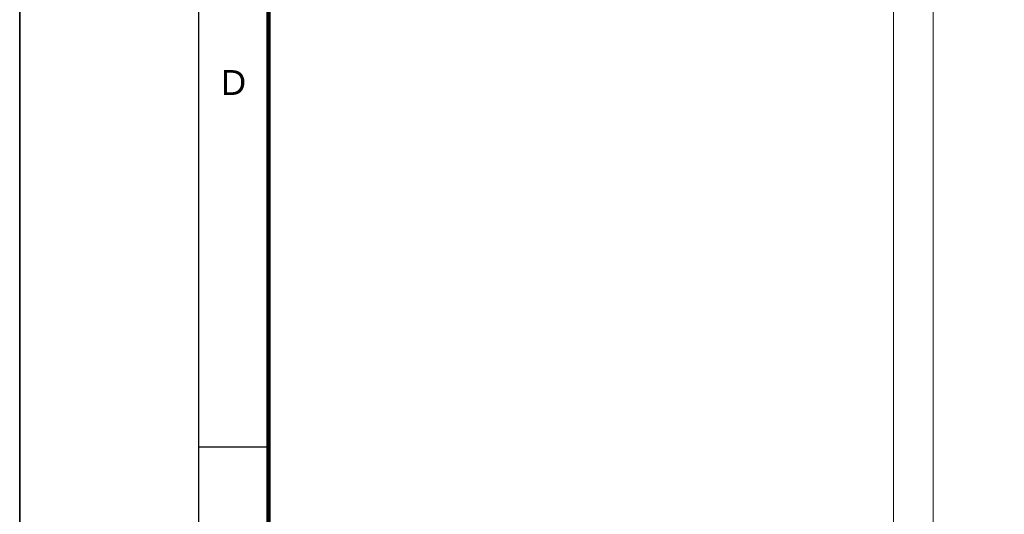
# Model space of a CAD drawing. Extents: x 5066 to 9756, y -2696 to -1109.
# Tile 108 of 248: x 9365.34 to 9375.24, y -2574.64 to -2569.66. Entities that reach past the tile are written whole.
import ezdxf
from ezdxf.enums import TextEntityAlignment as Align

# ---------------------------------------------------------------- set-up
doc = ezdxf.new("R2010")
doc.units = 0
doc.header["$MEASUREMENT"] = 0
doc.layers.add('IFC-Parede padrão-Contorno', color=44, linetype='CONTINUOUS', lineweight=5)
doc.layers.add('Prancha', color=1, linetype='CONTINUOUS')
doc.styles.add('SWIS', font='swisse.ttf')

# ---------------------------------------------------------------- blocks, each defined once
blk = doc.blocks.new('Folha A0')
at = {"layer": 'Prancha', "color": 1}
for p, q in [((-119.8, 0), (-119.8, 84.1)), ((-118, 0), (-118, 84.1)), ((-117.3, 22.275), (-118, 22.275))]:
    blk.add_line(p, q, dxfattribs=at)
at = {"layer": 'Prancha', "color": 4, "lineweight": 100}
blk.add_line((-117.3, 0.7), (-117.3, 83.4), dxfattribs=at)
at = {"layer": 'Prancha', "color": 1}
blk.add_lwpolyline([(-119.8, 0), (0, 0), (0, 84.1), (-119.8, 84.1)], close=True, dxfattribs=at)
at = {"layer": 'Prancha', "color": 1, "style": 'SWIS'}
blk.add_text('D', height=0.25, dxfattribs=at).set_placement((-117.65, 25.7443), align=Align.BOTTOM_CENTER)

msp = doc.modelspace()

# ---------------------------------------------------------------- linework, layer by layer
at = {"layer": 'IFC-Parede padrão-Contorno', "color": 8, "lineweight": 5}
for p, q in [((9374.5254, -2578.6372), (9374.5254, -2523.8961)), ((9374.1254, -2579.0372), (9374.1254, -2569.4641))]:
    msp.add_line(p, q, dxfattribs=at)

# ---------------------------------------------------------------- block references
at = {"layer": 'Prancha'}
msp.add_blockref('Folha A0', (9485.1403, -2596.2396), dxfattribs=at)

doc.saveas('drawing.dxf')
